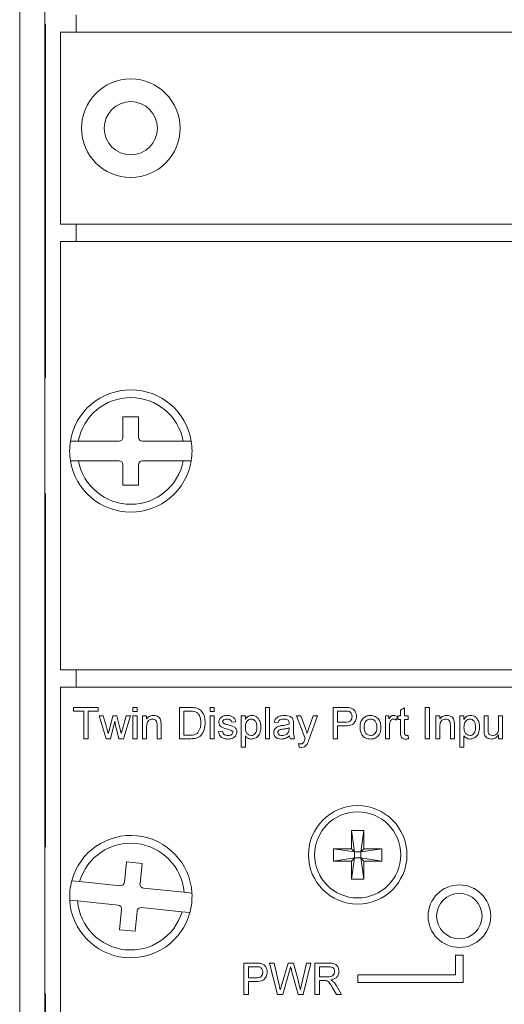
# Model space of a CAD drawing. Header units: millimetres. Extents: x 0 to 1118, y 0 to 864.
# Tile 99 of 256: x 219 to 227, y 443 to 459. Entities that reach past the tile are written whole.
import ezdxf

# ---------------------------------------------------------------- set-up
doc = ezdxf.new("R2010")
doc.units = ezdxf.units.MM

msp = doc.modelspace()

# ---------------------------------------------------------------- linework, layer by layer
at = {"color": 7, "linetype": 'Continuous', "lineweight": 15}
for p, q in [((218.977, 428.2), (218.977, 476.8)), ((219.377, 428.2), (219.377, 476.8)), ((219.389, 459.075), (219.377, 459.075)), ((219.389, 459.075), (219.389, 458.75)), ((219.627, 458.95), (219.627, 455.879)), ((292.377, 458.95), (219.627, 458.95)), ((219.389, 458.75), (219.389, 453.75)), ((292.377, 455.879), (219.627, 455.879)), ((255.877, 455.605), (219.627, 455.605)), ((219.627, 455.605), (219.627, 448.755)), ((219.389, 453.75), (219.389, 453.425)), ((219.377, 453.425), (219.389, 453.425)), ((220.877, 452.799), (220.627, 452.799)), ((220.627, 452.799), (220.627, 452.474)), ((220.877, 452.474), (220.877, 452.799)), ((219.914, 452.411), (219.787, 452.411)), ((220.564, 452.411), (219.914, 452.411)), ((221.59, 452.411), (220.939, 452.411)), ((221.717, 452.411), (221.59, 452.411)), ((219.787, 452.099), (219.914, 452.099)), ((219.914, 452.099), (220.564, 452.099)), ((220.939, 452.099), (221.59, 452.099)), ((221.59, 452.099), (221.717, 452.099)), ((220.627, 452.036), (220.627, 451.711)), ((220.877, 451.711), (220.877, 452.036)), ((220.627, 451.711), (220.877, 451.711)), ((219.389, 451.575), (219.377, 451.575)), ((219.389, 451.575), (219.389, 451.25)), ((219.389, 451.25), (219.389, 446.25)), ((219.627, 448.755), (255.877, 448.755)), ((219.627, 441.63), (219.627, 448.48)), ((219.627, 448.48), (255.877, 448.48)), ((219.838, 448.097), (219.838, 448.155)), ((219.838, 448.155), (220.229, 448.155)), ((220.229, 448.155), (220.229, 448.097)), ((220.787, 448.155), (220.851, 448.155)), ((220.787, 448.091), (220.787, 448.155)), ((220.851, 448.155), (220.851, 448.091)), ((221.531, 448.155), (221.702, 448.155)), ((221.531, 447.655), (221.531, 448.155)), ((222.018, 448.155), (222.082, 448.155)), ((222.018, 448.091), (222.018, 448.155)), ((222.082, 448.155), (222.082, 448.091)), ((222.902, 448.155), (222.967, 448.155)), ((222.902, 447.655), (222.902, 448.155)), ((222.967, 448.155), (222.967, 447.655)), ((223.986, 448.155), (224.169, 448.155)), ((223.986, 447.655), (223.986, 448.155)), ((225.454, 448.155), (225.524, 448.155)), ((225.454, 447.655), (225.454, 448.155)), ((225.524, 448.155), (225.524, 447.655)), ((219.999, 448.097), (219.838, 448.097)), ((219.999, 447.655), (219.999, 448.097)), ((220.229, 448.097), (220.069, 448.097)), ((220.069, 448.097), (220.069, 447.655)), ((220.245, 448.021), (220.312, 448.021)), ((220.359, 447.655), (220.245, 448.021)), ((220.312, 448.021), (220.373, 447.808)), ((220.409, 447.804), (220.463, 448.021)), ((220.463, 448.021), (220.529, 448.021)), ((220.529, 448.021), (220.583, 447.806)), ((220.617, 447.808), (220.678, 448.021)), ((220.745, 448.021), (220.637, 447.655)), ((220.678, 448.021), (220.745, 448.021)), ((220.851, 448.091), (220.787, 448.091)), ((220.787, 448.021), (220.851, 448.021)), ((220.787, 447.655), (220.787, 448.021)), ((220.851, 448.021), (220.851, 447.655)), ((220.941, 448.021), (221.005, 448.021)), ((220.941, 447.655), (220.941, 448.021)), ((221.005, 448.021), (221.005, 447.97)), ((221.601, 448.097), (221.601, 447.713)), ((221.702, 448.097), (221.601, 448.097)), ((222.082, 448.091), (222.018, 448.091)), ((222.018, 448.021), (222.082, 448.021)), ((222.018, 447.655), (222.018, 448.021)), ((222.082, 448.021), (222.082, 447.655)), ((222.518, 448.021), (222.582, 448.021)), ((222.518, 447.521), (222.518, 448.021)), ((222.582, 448.021), (222.582, 447.963)), ((223.402, 448.021), (223.47, 448.021)), ((223.537, 447.658), (223.402, 448.021)), ((223.47, 448.021), (223.542, 447.82)), ((223.591, 447.808), (223.665, 448.021)), ((223.733, 448.021), (223.602, 447.647)), ((223.665, 448.021), (223.733, 448.021)), ((224.056, 448.097), (224.056, 447.918)), ((224.176, 448.097), (224.056, 448.097)), ((224.819, 448.021), (224.877, 448.021)), ((224.819, 447.655), (224.819, 448.021)), ((224.877, 448.021), (224.877, 447.97)), ((225.011, 448.01), (224.991, 447.954)), ((225.018, 448.021), (225.063, 448.021)), ((225.018, 447.963), (225.018, 448.021)), ((225.063, 448.109), (225.127, 448.146)), ((225.063, 448.021), (225.063, 448.109)), ((225.127, 448.146), (225.127, 448.021)), ((225.127, 448.021), (225.184, 448.021)), ((225.184, 448.021), (225.184, 447.963)), ((225.627, 448.021), (225.691, 448.021)), ((225.627, 447.655), (225.627, 448.021)), ((225.691, 448.021), (225.691, 447.97)), ((226.011, 448.021), (226.075, 448.021)), ((226.011, 447.521), (226.011, 448.021)), ((226.075, 448.021), (226.075, 447.963)), ((226.396, 448.021), (226.46, 448.021)), ((226.396, 447.795), (226.396, 448.021)), ((226.46, 448.021), (226.46, 447.822)), ((226.627, 448.021), (226.691, 448.021)), ((226.627, 447.829), (226.627, 448.021)), ((226.691, 448.021), (226.691, 447.655)), ((220.495, 447.936), (220.428, 447.655)), ((220.51, 447.87), (220.495, 447.936)), ((220.563, 447.655), (220.51, 447.87)), ((221.005, 447.851), (221.005, 447.655)), ((221.172, 447.655), (221.172, 447.873)), ((221.236, 447.879), (221.236, 447.655)), ((222.428, 447.924), (222.364, 447.918)), ((223.108, 447.912), (223.043, 447.918)), ((223.351, 447.892), (223.351, 447.814)), ((224.056, 447.918), (224.177, 447.918)), ((224.179, 447.86), (224.056, 447.86)), ((224.056, 447.86), (224.056, 447.655)), ((224.883, 447.849), (224.883, 447.655)), ((225.063, 447.963), (225.018, 447.963)), ((225.063, 447.758), (225.063, 447.963)), ((225.127, 447.963), (225.127, 447.756)), ((225.184, 447.963), (225.127, 447.963)), ((225.691, 447.851), (225.691, 447.655)), ((225.858, 447.655), (225.858, 447.873)), ((225.922, 447.879), (225.922, 447.655)), ((220.373, 447.808), (220.392, 447.731)), ((220.583, 447.806), (220.598, 447.739)), ((220.598, 447.739), (220.617, 447.808)), ((221.601, 447.713), (221.704, 447.713)), ((222.152, 447.771), (222.217, 447.777)), ((222.582, 447.701), (222.582, 447.521)), ((223.28, 447.81), (223.281, 447.828)), ((225.184, 447.708), (225.191, 447.654)), ((226.075, 447.701), (226.075, 447.521)), ((226.627, 447.655), (226.627, 447.715)), ((220.069, 447.655), (219.999, 447.655)), ((220.428, 447.655), (220.359, 447.655)), ((220.637, 447.655), (220.563, 447.655)), ((220.851, 447.655), (220.787, 447.655)), ((221.005, 447.655), (220.941, 447.655)), ((221.236, 447.655), (221.172, 447.655)), ((221.71, 447.655), (221.531, 447.655)), ((222.082, 447.655), (222.018, 447.655)), ((222.967, 447.655), (222.902, 447.655)), ((223.37, 447.655), (223.306, 447.655)), ((223.441, 447.521), (223.434, 447.577)), ((224.056, 447.655), (223.986, 447.655)), ((224.883, 447.655), (224.819, 447.655)), ((225.524, 447.655), (225.454, 447.655)), ((225.691, 447.655), (225.627, 447.655)), ((225.922, 447.655), (225.858, 447.655)), ((226.691, 447.655), (226.627, 447.655)), ((222.582, 447.521), (222.518, 447.521)), ((226.075, 447.521), (226.011, 447.521)), ((219.389, 446.25), (219.389, 445.925)), ((224.278, 446.185), (224.476, 446.185)), ((224.278, 445.896), (224.278, 446.185)), ((224.278, 446.185), (224.327, 445.847)), ((224.476, 446.185), (224.426, 445.847)), ((224.476, 446.185), (224.476, 445.896)), ((219.377, 445.925), (219.389, 445.925)), ((223.989, 445.896), (224.278, 445.896)), ((223.989, 445.699), (223.989, 445.896)), ((223.989, 445.896), (224.327, 445.847)), ((224.327, 445.847), (224.278, 445.896)), ((224.327, 445.748), (224.327, 445.847)), ((224.327, 445.847), (224.426, 445.847)), ((224.764, 445.896), (224.426, 445.847)), ((224.476, 445.896), (224.426, 445.847)), ((224.426, 445.847), (224.426, 445.748)), ((224.476, 445.896), (224.764, 445.896)), ((224.764, 445.896), (224.764, 445.699)), ((220.683, 445.684), (220.65, 445.361)), ((220.932, 445.658), (220.683, 445.684)), ((220.899, 445.335), (220.932, 445.658)), ((223.989, 445.699), (224.327, 445.748)), ((224.278, 445.699), (223.989, 445.699)), ((224.278, 445.699), (224.327, 445.748)), ((224.278, 445.41), (224.327, 445.748)), ((224.278, 445.41), (224.278, 445.699)), ((224.426, 445.748), (224.327, 445.748)), ((224.476, 445.41), (224.426, 445.748)), ((224.426, 445.748), (224.476, 445.699)), ((224.764, 445.699), (224.426, 445.748)), ((224.476, 445.699), (224.476, 445.41)), ((224.764, 445.699), (224.476, 445.699)), ((219.934, 445.372), (219.808, 445.385)), ((220.581, 445.305), (219.934, 445.372)), ((224.476, 445.41), (224.278, 445.41)), ((221.601, 445.2), (220.954, 445.266)), ((221.728, 445.186), (221.601, 445.2)), ((219.776, 445.074), (219.902, 445.061)), ((219.902, 445.061), (220.549, 444.994)), ((220.605, 444.925), (220.572, 444.602)), ((220.82, 444.576), (220.854, 444.9)), ((220.922, 444.955), (221.569, 444.889)), ((221.569, 444.889), (221.696, 444.876)), ((220.572, 444.602), (220.82, 444.576)), ((222.559, 444.068), (222.743, 444.068)), ((222.559, 443.568), (222.559, 444.068)), ((222.97, 444.068), (223.043, 444.068)), ((223.096, 443.568), (222.97, 444.068)), ((223.043, 444.068), (223.117, 443.739)), ((223.165, 443.726), (223.264, 444.068)), ((223.264, 444.068), (223.349, 444.068)), ((223.349, 444.068), (223.42, 443.817)), ((223.483, 443.741), (223.557, 444.068)), ((223.63, 444.068), (223.504, 443.568)), ((223.557, 444.068), (223.63, 444.068)), ((223.694, 444.068), (223.911, 444.068)), ((223.694, 443.568), (223.694, 444.068)), ((226.064, 444.193), (225.939, 444.193)), ((225.939, 444.193), (225.939, 443.88)), ((226.064, 443.755), (226.064, 444.193)), ((222.749, 444.01), (222.63, 444.01)), ((222.63, 444.01), (222.63, 443.83)), ((223.287, 443.942), (223.179, 443.568)), ((223.426, 443.568), (223.322, 443.95)), ((223.765, 444.01), (223.765, 443.85)), ((223.914, 444.01), (223.765, 444.01)), ((222.63, 443.83), (222.751, 443.83)), ((222.752, 443.773), (222.63, 443.773)), ((222.63, 443.773), (222.63, 443.568)), ((223.765, 443.85), (223.899, 443.85)), ((223.837, 443.792), (223.765, 443.792)), ((223.765, 443.792), (223.765, 443.568)), ((225.939, 443.88), (224.377, 443.88)), ((224.377, 443.88), (224.377, 443.755)), ((224.377, 443.755), (226.064, 443.755)), ((224.039, 443.568), (223.977, 443.673)), ((224.038, 443.706), (224.12, 443.568)), ((219.389, 443.575), (219.377, 443.575)), ((219.389, 443.575), (219.389, 443.25)), ((222.63, 443.568), (222.559, 443.568)), ((223.179, 443.568), (223.096, 443.568)), ((223.504, 443.568), (223.426, 443.568)), ((223.765, 443.568), (223.694, 443.568)), ((224.12, 443.568), (224.039, 443.568))]:
    msp.add_line(p, q, dxfattribs=at)
at = {"color": 9, "linetype": 'Continuous', "lineweight": 15}
for p, q in [((219.877, 458.95), (219.877, 459.225)), ((219.389, 458.75), (219.377, 458.75)), ((219.877, 455.605), (219.877, 455.879)), ((219.389, 453.75), (219.377, 453.75)), ((219.389, 451.25), (219.377, 451.25)), ((219.877, 448.48), (219.877, 448.755)), ((219.389, 446.25), (219.377, 446.25))]:
    msp.add_line(p, q, dxfattribs=at)
at = {"color": 7, "linetype": 'Continuous', "lineweight": 15}
for centre, radius in [((220.752, 457.415), 0.787), ((220.752, 457.415), 0.425), ((224.377, 445.798), 0.787), ((224.377, 445.798), 0.688), ((226.002, 444.818), 0.5), ((226.002, 444.818), 0.363)]:
    msp.add_circle(centre, radius, dxfattribs=at)
for centre, radius, start, end in [((220.752, 452.255), 0.978, 9.198, 170.802), ((220.752, 452.255), 0.853, 10.5611, 169.4389), ((220.752, 452.255), 0.977, 170.802, 189.198), ((220.564, 452.474), 0.0625, 270, 0), ((220.939, 452.474), 0.0625, 180, 270), ((220.752, 452.255), 0.978, 350.802, 9.198), ((220.752, 452.255), 0.978, 189.198, 350.802), ((220.752, 452.255), 0.852, 190.5611, 349.4389), ((220.564, 452.036), 0.0625, 0, 90), ((220.939, 452.036), 0.0625, 90, 180), ((220.752, 445.13), 0.978, 3.3035, 164.9075), ((220.752, 445.13), 0.853, 4.6666, 163.5444), ((220.752, 445.13), 0.977, 164.9075, 183.3035), ((220.588, 445.367), 0.0625, 264.1055, 354.1055), ((220.961, 445.328), 0.0625, 174.1055, 264.1055), ((220.752, 445.13), 0.978, 344.9075, 3.3035), ((220.752, 445.13), 0.978, 183.3035, 344.9075), ((220.752, 445.13), 0.853, 184.6666, 343.5444), ((220.543, 444.932), 0.0625, 354.1055, 84.1055), ((220.916, 444.893), 0.0625, 84.1055, 174.1055)]:
    msp.add_arc(centre, radius, start, end, dxfattribs=at)
for points, knots in [([(221.702, 448.155), (221.718, 448.155), (221.748, 448.155), (221.777, 448.15), (221.79, 448.148)], [0, 0, 0, 0, 0.560174, 1, 1, 1, 1]), ([(224.169, 448.155), (224.183, 448.155), (224.208, 448.155), (224.233, 448.152), (224.244, 448.15)], [0, 0, 0, 0, 0.560101, 1, 1, 1, 1]), ([(221.005, 447.97), (221.012, 447.979), (221.027, 447.999), (221.065, 448.022), (221.097, 448.025), (221.116, 448.027)], [0, 0, 0, 0, 0.280554, 0.560815, 1, 1, 1, 1]), ([(221.116, 448.027), (221.131, 448.026), (221.161, 448.023), (221.199, 448.004), (221.223, 447.973), (221.229, 447.95), (221.232, 447.939)], [0, 0, 0, 0, 0.280216, 0.559971, 0.779636, 1, 1, 1, 1]), ([(221.785, 448.087), (221.77, 448.091), (221.743, 448.097), (221.715, 448.097), (221.702, 448.097)], [0, 0, 0, 0, 0.559255, 1, 1, 1, 1]), ([(221.87, 447.909), (221.868, 447.949), (221.865, 448.004), (221.825, 448.064), (221.798, 448.079), (221.785, 448.087)], [0, 0, 0, 0, 0.55915, 0.78004, 1, 1, 1, 1]), ([(221.79, 448.148), (221.805, 448.144), (221.831, 448.136), (221.853, 448.12), (221.863, 448.112)], [0, 0, 0, 0, 0.559847, 1, 1, 1, 1]), ([(221.863, 448.112), (221.877, 448.097), (221.907, 448.066), (221.935, 447.995), (221.939, 447.941), (221.941, 447.908)], [0, 0, 0, 0, 0.279769, 0.559929, 1, 1, 1, 1]), ([(222.159, 447.921), (222.161, 447.939), (222.166, 447.97), (222.189, 447.992), (222.199, 448.001)], [0, 0, 0, 0, 0.558927, 1, 1, 1, 1]), ([(222.199, 448.001), (222.215, 448.01), (222.243, 448.025), (222.274, 448.026), (222.288, 448.027)], [0, 0, 0, 0, 0.5589377, 1, 1, 1, 1]), ([(222.288, 448.027), (222.306, 448.026), (222.342, 448.024), (222.39, 448.004), (222.42, 447.966), (222.425, 447.938), (222.428, 447.924)], [0, 0, 0, 0, 0.280737, 0.560427, 0.77945, 1, 1, 1, 1]), ([(222.582, 447.963), (222.596, 447.983), (222.621, 448.019), (222.664, 448.025), (222.683, 448.027)], [0, 0, 0, 0, 0.560159, 1, 1, 1, 1]), ([(222.683, 448.027), (222.7, 448.025), (222.734, 448.023), (222.777, 447.995), (222.822, 447.937), (222.828, 447.88), (222.832, 447.841)], [0, 0, 0, 0, 0.18709, 0.374052, 0.561104, 1, 1, 1, 1]), ([(223.043, 447.918), (223.049, 447.938), (223.061, 447.978), (223.124, 448.022), (223.177, 448.025), (223.209, 448.027)], [0, 0, 0, 0, 0.28043, 0.559303, 1, 1, 1, 1]), ([(223.209, 448.027), (223.242, 448.025), (223.289, 448.023), (223.337, 447.984), (223.344, 447.959), (223.348, 447.947)], [0, 0, 0, 0, 0.559253, 0.779195, 1, 1, 1, 1]), ([(224.233, 448.093), (224.223, 448.095), (224.203, 448.098), (224.184, 448.097), (224.176, 448.097)], [0, 0, 0, 0, 0.559585, 1, 1, 1, 1]), ([(224.177, 447.918), (224.192, 447.919), (224.223, 447.92), (224.264, 447.938), (224.285, 447.973), (224.286, 447.997), (224.287, 448.009)], [0, 0, 0, 0, 0.281401, 0.559753, 0.779356, 1, 1, 1, 1]), ([(224.358, 448.011), (224.355, 447.986), (224.35, 447.937), (224.286, 447.864), (224.219, 447.862), (224.179, 447.86)], [0, 0, 0, 0, 0.280751, 0.559708, 1, 1, 1, 1]), ([(224.287, 448.009), (224.286, 448.019), (224.285, 448.039), (224.273, 448.065), (224.255, 448.084), (224.241, 448.09), (224.233, 448.093)], [0, 0, 0, 0, 0.280261, 0.560078, 0.78015, 1, 1, 1, 1]), ([(224.244, 448.15), (224.262, 448.146), (224.298, 448.137), (224.335, 448.099), (224.354, 448.055), (224.357, 448.026), (224.358, 448.011)], [0, 0, 0, 0, 0.280013, 0.55891, 0.779396, 1, 1, 1, 1]), ([(224.47, 447.987), (224.489, 448), (224.523, 448.023), (224.564, 448.026), (224.582, 448.027)], [0, 0, 0, 0, 0.559033, 1, 1, 1, 1]), ([(224.582, 448.027), (224.608, 448.024), (224.661, 448.018), (224.718, 447.967), (224.745, 447.905), (224.747, 447.864), (224.749, 447.843)], [0, 0, 0, 0, 0.279556, 0.5586, 0.778991, 1, 1, 1, 1]), ([(224.877, 447.97), (224.886, 447.986), (224.9, 448.009), (224.93, 448.025), (224.944, 448.026), (224.951, 448.027)], [0, 0, 0, 0, 0.559599, 0.779772, 1, 1, 1, 1]), ([(224.951, 448.027), (224.963, 448.026), (224.984, 448.024), (225.003, 448.014), (225.011, 448.01)], [0, 0, 0, 0, 0.559546, 1, 1, 1, 1]), ([(225.691, 447.97), (225.698, 447.979), (225.713, 447.999), (225.751, 448.022), (225.783, 448.025), (225.802, 448.027)], [0, 0, 0, 0, 0.280554, 0.560815, 1, 1, 1, 1]), ([(225.802, 448.027), (225.817, 448.026), (225.847, 448.023), (225.885, 448.004), (225.909, 447.973), (225.915, 447.95), (225.918, 447.939)], [0, 0, 0, 0, 0.280216, 0.559971, 0.779636, 1, 1, 1, 1]), ([(226.075, 447.963), (226.09, 447.983), (226.115, 448.019), (226.158, 448.025), (226.177, 448.027)], [0, 0, 0, 0, 0.560159, 1, 1, 1, 1]), ([(226.177, 448.027), (226.194, 448.025), (226.227, 448.023), (226.271, 447.995), (226.316, 447.937), (226.322, 447.88), (226.325, 447.841)], [0, 0, 0, 0, 0.18709, 0.374052, 0.561104, 1, 1, 1, 1]), ([(221.098, 447.969), (221.088, 447.968), (221.066, 447.967), (221.037, 447.951), (221.007, 447.914), (221.006, 447.877), (221.005, 447.851)], [0, 0, 0, 0, 0.187273, 0.374362, 0.56054, 1, 1, 1, 1]), ([(221.172, 447.873), (221.172, 447.886), (221.171, 447.912), (221.158, 447.947), (221.129, 447.967), (221.109, 447.968), (221.098, 447.969)], [0, 0, 0, 0, 0.28168, 0.559785, 0.779587, 1, 1, 1, 1]), ([(221.232, 447.939), (221.234, 447.927), (221.236, 447.908), (221.236, 447.888), (221.236, 447.879)], [0, 0, 0, 0, 0.559791, 1, 1, 1, 1]), ([(221.941, 447.908), (221.938, 447.871), (221.933, 447.799), (221.882, 447.704), (221.796, 447.659), (221.739, 447.656), (221.71, 447.655)], [0, 0, 0, 0, 0.28084, 0.5599517, 0.7790685, 1, 1, 1, 1]), ([(221.822, 447.748), (221.839, 447.776), (221.869, 447.826), (221.87, 447.883), (221.87, 447.909)], [0, 0, 0, 0, 0.557452, 1, 1, 1, 1]), ([(222.301, 447.807), (222.269, 447.815), (222.228, 447.825), (222.186, 447.853), (222.165, 447.879), (222.161, 447.904), (222.159, 447.921)], [0, 0, 0, 0, 0.501321, 0.626592, 0.751817, 1, 1, 1, 1]), ([(222.293, 447.969), (222.278, 447.969), (222.254, 447.968), (222.232, 447.952), (222.224, 447.939), (222.223, 447.931), (222.223, 447.927)], [0, 0, 0, 0, 0.49977, 0.749095, 0.874592, 1, 1, 1, 1]), ([(222.223, 447.927), (222.223, 447.924), (222.224, 447.917), (222.228, 447.911), (222.23, 447.908)], [0, 0, 0, 0, 0.559236, 1, 1, 1, 1]), ([(222.23, 447.908), (222.233, 447.905), (222.239, 447.899), (222.247, 447.895), (222.251, 447.894)], [0, 0, 0, 0, 0.559084, 1, 1, 1, 1]), ([(222.251, 447.894), (222.26, 447.891), (222.276, 447.886), (222.292, 447.882), (222.299, 447.88)], [0, 0, 0, 0, 0.5599649, 1, 1, 1, 1]), ([(222.364, 447.918), (222.362, 447.927), (222.357, 447.944), (222.331, 447.967), (222.307, 447.968), (222.293, 447.969)], [0, 0, 0, 0, 0.280304, 0.560237, 1, 1, 1, 1]), ([(222.299, 447.88), (222.333, 447.871), (222.374, 447.861), (222.418, 447.834), (222.435, 447.814), (222.446, 447.791), (222.447, 447.773), (222.447, 447.765)], [0, 0, 0, 0, 0.500446, 0.625396, 0.750274, 0.875069, 1, 1, 1, 1]), ([(222.676, 447.969), (222.665, 447.968), (222.642, 447.965), (222.615, 447.942), (222.586, 447.901), (222.584, 447.862), (222.582, 447.835)], [0, 0, 0, 0, 0.186313, 0.373288, 0.560513, 1, 1, 1, 1]), ([(222.674, 447.706), (222.685, 447.708), (222.708, 447.71), (222.736, 447.732), (222.765, 447.773), (222.766, 447.812), (222.768, 447.84)], [0, 0, 0, 0, 0.18658, 0.3734104, 0.5603245, 1, 1, 1, 1]), ([(222.768, 447.84), (222.767, 447.856), (222.766, 447.889), (222.748, 447.933), (222.715, 447.963), (222.689, 447.967), (222.676, 447.969)], [0, 0, 0, 0, 0.281282, 0.560954, 0.780919, 1, 1, 1, 1]), ([(222.832, 447.841), (222.83, 447.815), (222.826, 447.763), (222.792, 447.698), (222.737, 447.657), (222.696, 447.651), (222.676, 447.649)], [0, 0, 0, 0, 0.28075, 0.560278, 0.780161, 1, 1, 1, 1]), ([(223.037, 447.752), (223.038, 447.765), (223.041, 447.792), (223.069, 447.834), (223.102, 447.848), (223.122, 447.856)], [0, 0, 0, 0, 0.280458, 0.560983, 1, 1, 1, 1]), ([(223.197, 447.969), (223.187, 447.969), (223.165, 447.968), (223.134, 447.959), (223.116, 447.936), (223.11, 447.92), (223.108, 447.912)], [0, 0, 0, 0, 0.2808547, 0.5597509, 0.7794996, 1, 1, 1, 1]), ([(223.122, 447.856), (223.132, 447.858), (223.149, 447.862), (223.167, 447.864), (223.175, 447.865)], [0, 0, 0, 0, 0.559918, 1, 1, 1, 1]), ([(223.175, 447.865), (223.195, 447.867), (223.23, 447.872), (223.265, 447.882), (223.28, 447.886)], [0, 0, 0, 0, 0.560185, 1, 1, 1, 1]), ([(223.264, 447.95), (223.253, 447.957), (223.232, 447.969), (223.208, 447.969), (223.197, 447.969)], [0, 0, 0, 0, 0.557871, 1, 1, 1, 1]), ([(223.281, 447.901), (223.28, 447.911), (223.28, 447.929), (223.269, 447.944), (223.264, 447.95)], [0, 0, 0, 0, 0.5619027, 1, 1, 1, 1]), ([(223.28, 447.886), (223.28, 447.887), (223.28, 447.89), (223.28, 447.895), (223.281, 447.898), (223.281, 447.901)], [0, 0, 0, 0, 0.250088, 0.500176, 1, 1, 1, 1]), ([(223.348, 447.947), (223.349, 447.937), (223.351, 447.918), (223.351, 447.9), (223.351, 447.892)], [0, 0, 0, 0, 0.559817, 1, 1, 1, 1]), ([(224.415, 447.838), (224.417, 447.869), (224.419, 447.925), (224.455, 447.968), (224.47, 447.987)], [0, 0, 0, 0, 0.560963, 1, 1, 1, 1]), ([(224.582, 447.969), (224.57, 447.968), (224.547, 447.966), (224.516, 447.947), (224.484, 447.907), (224.481, 447.866), (224.479, 447.838)], [0, 0, 0, 0, 0.187137, 0.374025, 0.561097, 1, 1, 1, 1]), ([(224.684, 447.84), (224.684, 447.857), (224.682, 447.892), (224.66, 447.936), (224.623, 447.965), (224.596, 447.968), (224.582, 447.969)], [0, 0, 0, 0, 0.281064, 0.560316, 0.780174, 1, 1, 1, 1]), ([(224.749, 447.843), (224.748, 447.816), (224.746, 447.761), (224.707, 447.693), (224.646, 447.655), (224.603, 447.651), (224.582, 447.649)], [0, 0, 0, 0, 0.281033, 0.559513, 0.779602, 1, 1, 1, 1]), ([(224.582, 447.706), (224.594, 447.707), (224.618, 447.71), (224.648, 447.729), (224.68, 447.771), (224.683, 447.811), (224.684, 447.84)], [0, 0, 0, 0, 0.1870444, 0.3739447, 0.5609834, 1, 1, 1, 1]), ([(224.893, 447.922), (224.89, 447.909), (224.884, 447.885), (224.883, 447.86), (224.883, 447.849)], [0, 0, 0, 0, 0.5598877, 1, 1, 1, 1]), ([(224.949, 447.969), (224.942, 447.968), (224.927, 447.967), (224.905, 447.951), (224.898, 447.933), (224.893, 447.922)], [0, 0, 0, 0, 0.280305, 0.560911, 1, 1, 1, 1]), ([(224.991, 447.954), (224.984, 447.959), (224.971, 447.967), (224.956, 447.969), (224.949, 447.969)], [0, 0, 0, 0, 0.560116, 1, 1, 1, 1]), ([(225.784, 447.969), (225.774, 447.968), (225.752, 447.967), (225.723, 447.951), (225.692, 447.914), (225.692, 447.877), (225.691, 447.851)], [0, 0, 0, 0, 0.187273, 0.374362, 0.56054, 1, 1, 1, 1]), ([(225.858, 447.873), (225.857, 447.886), (225.857, 447.912), (225.844, 447.947), (225.815, 447.967), (225.795, 447.968), (225.784, 447.969)], [0, 0, 0, 0, 0.2816799, 0.5597852, 0.7795872, 1, 1, 1, 1]), ([(225.918, 447.939), (225.92, 447.927), (225.922, 447.908), (225.922, 447.888), (225.922, 447.879)], [0, 0, 0, 0, 0.559791, 1, 1, 1, 1]), ([(226.17, 447.969), (226.159, 447.968), (226.136, 447.965), (226.109, 447.942), (226.08, 447.901), (226.077, 447.862), (226.075, 447.835)], [0, 0, 0, 0, 0.186313, 0.373288, 0.560513, 1, 1, 1, 1]), ([(226.167, 447.706), (226.179, 447.708), (226.202, 447.71), (226.23, 447.732), (226.258, 447.773), (226.26, 447.812), (226.261, 447.84)], [0, 0, 0, 0, 0.18658, 0.37341, 0.560325, 1, 1, 1, 1]), ([(226.261, 447.84), (226.261, 447.856), (226.259, 447.889), (226.241, 447.933), (226.209, 447.963), (226.183, 447.967), (226.17, 447.969)], [0, 0, 0, 0, 0.281282, 0.560954, 0.780919, 1, 1, 1, 1]), ([(226.325, 447.841), (226.324, 447.815), (226.32, 447.763), (226.285, 447.698), (226.23, 447.657), (226.19, 447.651), (226.17, 447.649)], [0, 0, 0, 0, 0.28075, 0.560278, 0.780161, 1, 1, 1, 1]), ([(220.392, 447.731), (220.395, 447.745), (220.4, 447.769), (220.406, 447.794), (220.409, 447.804)], [0, 0, 0, 0, 0.559994, 1, 1, 1, 1]), ([(221.704, 447.713), (221.728, 447.713), (221.772, 447.713), (221.807, 447.737), (221.822, 447.748)], [0, 0, 0, 0, 0.561861, 1, 1, 1, 1]), ([(222.304, 447.649), (222.284, 447.65), (222.244, 447.652), (222.192, 447.679), (222.163, 447.724), (222.156, 447.755), (222.152, 447.771)], [0, 0, 0, 0, 0.280739, 0.559297, 0.779311, 1, 1, 1, 1]), ([(222.217, 447.777), (222.219, 447.765), (222.224, 447.742), (222.255, 447.711), (222.286, 447.708), (222.305, 447.706)], [0, 0, 0, 0, 0.281314, 0.561069, 1, 1, 1, 1]), ([(222.361, 447.788), (222.35, 447.792), (222.33, 447.799), (222.31, 447.804), (222.301, 447.807)], [0, 0, 0, 0, 0.559788, 1, 1, 1, 1]), ([(222.447, 447.765), (222.444, 447.746), (222.438, 447.707), (222.384, 447.657), (222.335, 447.652), (222.304, 447.649)], [0, 0, 0, 0, 0.279926, 0.560038, 1, 1, 1, 1]), ([(222.305, 447.706), (222.315, 447.707), (222.334, 447.708), (222.36, 447.717), (222.379, 447.735), (222.382, 447.751), (222.383, 447.758)], [0, 0, 0, 0, 0.2811877, 0.5609523, 0.7810946, 1, 1, 1, 1]), ([(222.383, 447.758), (222.383, 447.762), (222.382, 447.769), (222.374, 447.78), (222.366, 447.785), (222.361, 447.788)], [0, 0, 0, 0, 0.279757, 0.559839, 1, 1, 1, 1]), ([(222.582, 447.835), (222.583, 447.818), (222.584, 447.785), (222.602, 447.742), (222.635, 447.712), (222.661, 447.708), (222.674, 447.706)], [0, 0, 0, 0, 0.2812258, 0.5607439, 0.7806464, 1, 1, 1, 1]), ([(222.676, 447.649), (222.665, 447.65), (222.645, 447.651), (222.61, 447.668), (222.593, 447.689), (222.582, 447.701)], [0, 0, 0, 0, 0.280378, 0.560577, 1, 1, 1, 1]), ([(223.157, 447.649), (223.14, 447.65), (223.107, 447.652), (223.065, 447.676), (223.04, 447.713), (223.038, 447.739), (223.037, 447.752)], [0, 0, 0, 0, 0.2808155, 0.5596902, 0.7796958, 1, 1, 1, 1]), ([(223.184, 447.808), (223.166, 447.806), (223.143, 447.804), (223.119, 447.791), (223.109, 447.781), (223.102, 447.769), (223.102, 447.76), (223.101, 447.756)], [0, 0, 0, 0, 0.50028, 0.625326, 0.750269, 0.875147, 1, 1, 1, 1]), ([(223.101, 447.756), (223.102, 447.75), (223.103, 447.738), (223.114, 447.723), (223.137, 447.709), (223.157, 447.707), (223.171, 447.706)], [0, 0, 0, 0, 0.186565, 0.373467, 0.560613, 1, 1, 1, 1]), ([(223.287, 447.7), (223.265, 447.684), (223.226, 447.655), (223.178, 447.651), (223.157, 447.649)], [0, 0, 0, 0, 0.559971, 1, 1, 1, 1]), ([(223.171, 447.706), (223.194, 447.709), (223.234, 447.714), (223.26, 447.745), (223.271, 447.759)], [0, 0, 0, 0, 0.559758, 1, 1, 1, 1]), ([(223.281, 447.828), (223.263, 447.823), (223.231, 447.814), (223.199, 447.81), (223.184, 447.808)], [0, 0, 0, 0, 0.55976, 1, 1, 1, 1]), ([(223.271, 447.759), (223.274, 447.768), (223.28, 447.785), (223.28, 447.802), (223.28, 447.81)], [0, 0, 0, 0, 0.558995, 1, 1, 1, 1]), ([(223.306, 447.655), (223.301, 447.663), (223.292, 447.677), (223.289, 447.693), (223.287, 447.7)], [0, 0, 0, 0, 0.559697, 1, 1, 1, 1]), ([(223.351, 447.814), (223.351, 447.8), (223.351, 447.773), (223.351, 447.72), (223.363, 447.681), (223.37, 447.655)], [0, 0, 0, 0, 0.251309, 0.502661, 1, 1, 1, 1]), ([(223.542, 447.82), (223.547, 447.805), (223.556, 447.779), (223.564, 447.752), (223.567, 447.74)], [0, 0, 0, 0, 0.559963, 1, 1, 1, 1]), ([(223.567, 447.74), (223.571, 447.752), (223.579, 447.775), (223.587, 447.798), (223.591, 447.808)], [0, 0, 0, 0, 0.56, 1, 1, 1, 1]), ([(224.582, 447.649), (224.555, 447.652), (224.502, 447.657), (224.444, 447.71), (224.418, 447.775), (224.416, 447.817), (224.415, 447.838)], [0, 0, 0, 0, 0.279616, 0.558371, 0.778858, 1, 1, 1, 1]), ([(224.479, 447.838), (224.48, 447.82), (224.482, 447.785), (224.503, 447.74), (224.541, 447.711), (224.568, 447.708), (224.582, 447.706)], [0, 0, 0, 0, 0.281129, 0.560384, 0.780159, 1, 1, 1, 1]), ([(225.146, 447.649), (225.136, 447.649), (225.116, 447.65), (225.087, 447.661), (225.059, 447.698), (225.061, 447.733), (225.063, 447.758)], [0, 0, 0, 0, 0.187433, 0.373821, 0.559462, 1, 1, 1, 1]), ([(225.127, 447.756), (225.126, 447.743), (225.125, 447.728), (225.135, 447.714), (225.145, 447.707), (225.153, 447.707), (225.159, 447.706)], [0, 0, 0, 0, 0.499596, 0.625239, 0.750354, 1, 1, 1, 1]), ([(225.159, 447.706), (225.164, 447.707), (225.172, 447.707), (225.181, 447.708), (225.184, 447.708)], [0, 0, 0, 0, 0.559965, 1, 1, 1, 1]), ([(226.075, 447.835), (226.076, 447.818), (226.077, 447.785), (226.095, 447.742), (226.128, 447.712), (226.154, 447.708), (226.167, 447.706)], [0, 0, 0, 0, 0.2812258, 0.5607439, 0.7806464, 1, 1, 1, 1]), ([(226.17, 447.649), (226.159, 447.65), (226.138, 447.651), (226.104, 447.668), (226.086, 447.689), (226.075, 447.701)], [0, 0, 0, 0, 0.280378, 0.560577, 1, 1, 1, 1]), ([(226.4, 447.738), (226.398, 447.748), (226.396, 447.768), (226.396, 447.787), (226.396, 447.795)], [0, 0, 0, 0, 0.559839, 1, 1, 1, 1]), ([(226.516, 447.649), (226.501, 447.65), (226.471, 447.653), (226.433, 447.673), (226.408, 447.703), (226.403, 447.726), (226.4, 447.738)], [0, 0, 0, 0, 0.280286, 0.560186, 0.779607, 1, 1, 1, 1]), ([(226.46, 447.822), (226.46, 447.816), (226.46, 447.806), (226.461, 447.784), (226.462, 447.768), (226.464, 447.758)], [0, 0, 0, 0, 0.250412, 0.500863, 1, 1, 1, 1]), ([(226.464, 447.758), (226.467, 447.749), (226.472, 447.733), (226.496, 447.711), (226.519, 447.708), (226.533, 447.706)], [0, 0, 0, 0, 0.280864, 0.561194, 1, 1, 1, 1]), ([(226.627, 447.715), (226.611, 447.694), (226.582, 447.657), (226.536, 447.651), (226.516, 447.649)], [0, 0, 0, 0, 0.559466, 1, 1, 1, 1]), ([(226.533, 447.706), (226.544, 447.708), (226.566, 447.71), (226.595, 447.726), (226.626, 447.764), (226.626, 447.802), (226.627, 447.829)], [0, 0, 0, 0, 0.187111, 0.374253, 0.560834, 1, 1, 1, 1]), ([(223.434, 447.577), (223.44, 447.576), (223.451, 447.573), (223.462, 447.572), (223.467, 447.572)], [0, 0, 0, 0, 0.560127, 1, 1, 1, 1]), ([(223.467, 447.572), (223.472, 447.572), (223.483, 447.572), (223.501, 447.579), (223.51, 447.591), (223.515, 447.598)], [0, 0, 0, 0, 0.281143, 0.561491, 1, 1, 1, 1]), ([(223.568, 447.569), (223.562, 447.561), (223.551, 447.544), (223.523, 447.519), (223.496, 447.516), (223.48, 447.514)], [0, 0, 0, 0, 0.2812886, 0.5618723, 1, 1, 1, 1]), ([(223.515, 447.598), (223.518, 447.606), (223.525, 447.621), (223.53, 447.637), (223.532, 447.643)], [0, 0, 0, 0, 0.55976, 1, 1, 1, 1]), ([(223.532, 447.643), (223.532, 447.645), (223.533, 447.647), (223.535, 447.652), (223.536, 447.656), (223.537, 447.658)], [0, 0, 0, 0, 0.250001, 0.500001, 1, 1, 1, 1]), ([(223.602, 447.647), (223.596, 447.632), (223.586, 447.606), (223.573, 447.58), (223.568, 447.569)], [0, 0, 0, 0, 0.560088, 1, 1, 1, 1]), ([(225.191, 447.654), (225.183, 447.653), (225.168, 447.65), (225.152, 447.649), (225.146, 447.649)], [0, 0, 0, 0, 0.560078, 1, 1, 1, 1]), ([(223.48, 447.514), (223.473, 447.515), (223.459, 447.516), (223.446, 447.52), (223.441, 447.521)], [0, 0, 0, 0, 0.559718, 1, 1, 1, 1]), ([(222.743, 444.068), (222.757, 444.068), (222.782, 444.067), (222.806, 444.064), (222.817, 444.063)], [0, 0, 0, 0, 0.560101, 1, 1, 1, 1]), ([(222.817, 444.063), (222.835, 444.059), (222.872, 444.05), (222.909, 444.011), (222.928, 443.967), (222.93, 443.938), (222.931, 443.924)], [0, 0, 0, 0, 0.280013, 0.55891, 0.779396, 1, 1, 1, 1]), ([(223.911, 444.068), (223.934, 444.067), (223.98, 444.067), (224.041, 444.04), (224.073, 443.987), (224.077, 443.951), (224.079, 443.933)], [0, 0, 0, 0, 0.281671, 0.559202, 0.779411, 1, 1, 1, 1]), ([(222.807, 444.006), (222.796, 444.007), (222.777, 444.01), (222.758, 444.01), (222.749, 444.01)], [0, 0, 0, 0, 0.559585, 1, 1, 1, 1]), ([(222.751, 443.83), (222.766, 443.831), (222.796, 443.832), (222.837, 443.85), (222.858, 443.886), (222.86, 443.91), (222.861, 443.922)], [0, 0, 0, 0, 0.281401, 0.559753, 0.779356, 1, 1, 1, 1]), ([(222.931, 443.924), (222.929, 443.899), (222.923, 443.849), (222.86, 443.777), (222.793, 443.774), (222.752, 443.773)], [0, 0, 0, 0, 0.280751, 0.559708, 1, 1, 1, 1]), ([(222.861, 443.922), (222.86, 443.932), (222.859, 443.952), (222.847, 443.977), (222.829, 443.997), (222.814, 444.003), (222.807, 444.006)], [0, 0, 0, 0, 0.280261, 0.560078, 0.78015, 1, 1, 1, 1]), ([(223.306, 444.007), (223.303, 443.995), (223.296, 443.973), (223.29, 443.951), (223.287, 443.942)], [0, 0, 0, 0, 0.559999, 1, 1, 1, 1]), ([(223.322, 443.95), (223.319, 443.96), (223.314, 443.98), (223.309, 443.999), (223.306, 444.007)], [0, 0, 0, 0, 0.560007, 1, 1, 1, 1]), ([(223.899, 443.85), (223.913, 443.85), (223.942, 443.851), (223.982, 443.865), (224.004, 443.897), (224.007, 443.92), (224.008, 443.931)], [0, 0, 0, 0, 0.281563, 0.560238, 0.779872, 1, 1, 1, 1]), ([(224.008, 443.931), (224.007, 443.944), (224.004, 443.971), (223.969, 444.007), (223.935, 444.009), (223.914, 444.01)], [0, 0, 0, 0, 0.2804059, 0.5599807, 1, 1, 1, 1]), ([(224.079, 443.933), (224.077, 443.913), (224.072, 443.874), (224.026, 443.817), (223.977, 443.805), (223.946, 443.798)], [0, 0, 0, 0, 0.280517, 0.560502, 1, 1, 1, 1]), ([(223.42, 443.817), (223.429, 443.784), (223.443, 443.724), (223.455, 443.664), (223.46, 443.638)], [0, 0, 0, 0, 0.559998, 1, 1, 1, 1]), ([(223.872, 443.79), (223.865, 443.791), (223.854, 443.792), (223.842, 443.792), (223.837, 443.792)], [0, 0, 0, 0, 0.559853, 1, 1, 1, 1]), ([(223.977, 443.673), (223.967, 443.689), (223.952, 443.715), (223.928, 443.749), (223.905, 443.777), (223.883, 443.785), (223.872, 443.79)], [0, 0, 0, 0, 0.340601, 0.560969, 0.780774, 1, 1, 1, 1]), ([(223.946, 443.798), (223.954, 443.795), (223.968, 443.788), (223.98, 443.778), (223.985, 443.774)], [0, 0, 0, 0, 0.5601201, 1, 1, 1, 1]), ([(223.985, 443.774), (223.996, 443.762), (224.016, 443.741), (224.031, 443.717), (224.038, 443.706)], [0, 0, 0, 0, 0.559794, 1, 1, 1, 1]), ([(223.117, 443.739), (223.121, 443.72), (223.129, 443.686), (223.136, 443.652), (223.14, 443.638)], [0, 0, 0, 0, 0.56, 1, 1, 1, 1]), ([(223.14, 443.638), (223.144, 443.654), (223.153, 443.684), (223.162, 443.713), (223.165, 443.726)], [0, 0, 0, 0, 0.560001, 1, 1, 1, 1]), ([(223.46, 443.638), (223.464, 443.657), (223.472, 443.691), (223.48, 443.726), (223.483, 443.741)], [0, 0, 0, 0, 0.559999, 1, 1, 1, 1])]:
    msp.add_open_spline(points, degree=3, knots=knots, dxfattribs=at)

doc.saveas('drawing.dxf')
